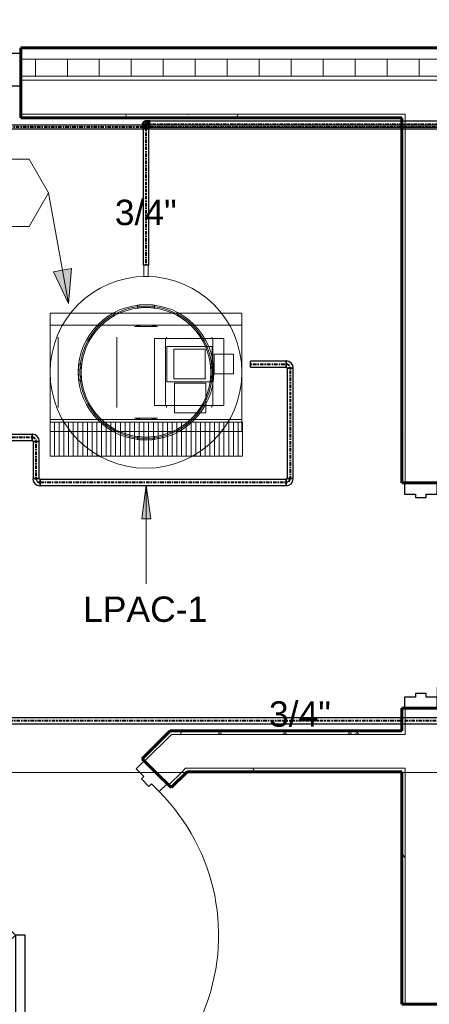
# Model space of a CAD drawing. Header units: inches. Extents: x -703 to 1614, y -204 to 492.
# Tile 5 of 9: x -20 to 53, y 125 to 299. Entities that reach past the tile are written whole.
import ezdxf

# ---------------------------------------------------------------- set-up
doc = ezdxf.new("R2010")
doc.units = ezdxf.units.IN
doc.header["$MEASUREMENT"] = 0
doc.linetypes.add('Center', pattern=[1.25, 0.25, -0.1875, 0.625, -0.1875])
for name, color, linetype, lineweight in [('A-ANNO-NOTE', 131, 'Continuous', 9), ('A-DOOR', 31, 'Continuous', 18), ('A-DOOR-FRAM', 31, 'Continuous', 30), ('A-WALL', 113, 'Continuous', 18), ('A-WALL-PATT', 111, 'Continuous', 60), ('G-ANNO-SYMB', 111, 'Continuous', 9), ('I-WALL', 2, 'Continuous', 18), ('P-PIPE', 3, 'Continuous', 30), ('P-PIPE-CNTR', 3, 'Center', 40), ('P-PIPE-IDEN', 2, 'Continuous', 9), ('P-SANR-FIXT', 6, 'Continuous', 9), ('P-SANR-FIXT-IDEN', 2, 'Continuous', 9)]:
    doc.layers.add(name, color=color, linetype=linetype, lineweight=lineweight)
doc.styles.add('Arial', font='arial.ttf', dxfattribs={"height": 4.5})
pattern_1 = [(0, (0, 0), (15.36, 3.84), [0.634, -10.886, 0.634, -10.886, -61.44]), (0, (0, 0), (15.36, 3.84), [-23.04, 0.634, -22.406, 0.634, -10.886, -26.88]), (0, (0, 0), (15.36, 3.84), [-57.6, 0.634, -7.046, 0.634, -18.566]), (120, (5.76, 1.92), (-11.005538, 11.38215), [0.634, -10.886, 0.634, -10.886, -61.44]), (120, (5.76, 1.92), (-11.005538, 11.38215), [-23.04, 0.634, -22.406, 0.634, -10.886, -26.88]), (120, (5.76, 1.92), (-11.005538, 11.38215), [-57.6, 0.634, -7.046, 0.634, -18.566]), (240, (7.68, 9.6), (-4.354462, -15.22215), [0.634, -10.886, 0.634, -10.886, -61.44]), (240, (7.68, 9.6), (-4.354462, -15.22215), [-23.04, 0.634, -22.406, 0.634, -10.886, -26.88]), (240, (7.68, 9.6), (-4.354462, -15.22215), [-57.6, 0.634, -7.046, 0.634, -18.566])]

# ---------------------------------------------------------------- blocks, each defined once
blk = doc.blocks.new('Door-Passage-Single-Flush - 36_ x 84_-580072-Compressed Air Floor Plan')
at = {"layer": 'A-DOOR', "color": 50, "lineweight": 30}
for p, q in [((18, 38.875), (16.25, 38.875)), ((16.25, 38.875), (16.25, 2.875)), ((18, 2.875), (18, 38.875)), ((16.25, 2.875), (18, 2.875))]:
    blk.add_line(p, q, dxfattribs=at)
at = {"layer": 'A-DOOR', "color": 7, "lineweight": 9}
blk.add_arc((18, 2.875), 36, 90, 180, dxfattribs=at)
at = {"layer": 'A-DOOR-FRAM', "color": 50}
for p, q in [((-18, 2.875), (-20, 2.875)), ((-20, 2.875), (-20, -2.875)), ((-18, 0.9375), (-18, 2.875)), ((18, 2.875), (18, 0.9375)), ((20, 2.875), (18, 2.875)), ((20, -2.875), (20, 2.875)), ((-17.375, 0.9375), (-18, 0.9375)), ((-17.375, -0.9375), (-17.375, 0.9375)), ((18, 0.9375), (17.375, 0.9375)), ((17.375, 0.9375), (17.375, -0.9375)), ((-18, -2.875), (-18, -0.9375)), ((-18, -0.9375), (-17.375, -0.9375)), ((17.375, -0.9375), (18, -0.9375)), ((18, -0.9375), (18, -2.875)), ((-20, -2.875), (-18, -2.875)), ((18, -2.875), (20, -2.875))]:
    blk.add_line(p, q, dxfattribs=at)
blk = doc.blocks.new('Door-Passage-Single-Flush - 36_ x 84_-579968-Compressed Air Floor Plan')
at = {"layer": 'A-DOOR', "color": 50, "lineweight": 30}
for p, q in [((42.22, 29.57), (16.76, 4.11)), ((18, 2.87), (43.46, 28.33)), ((43.46, 28.33), (42.22, 29.57)), ((16.76, 4.11), (18, 2.87))]:
    blk.add_line(p, q, dxfattribs=at)
at = {"layer": 'A-DOOR', "color": 7, "lineweight": 9}
blk.add_arc((18, 2.87), 36, 45, 180, dxfattribs=at)
at = {"layer": 'A-DOOR-FRAM', "color": 50}
for p, q in [((-18, 2.87), (-20, 2.87)), ((-20, 2.87), (-20, -2.88)), ((-18, 0.94), (-18, 2.87)), ((18, 2.87), (18, 0.94)), ((20, 2.87), (18, 2.87)), ((20, -2.88), (20, 2.87)), ((-17.38, 0.94), (-18, 0.94)), ((-17.38, -0.94), (-17.38, 0.94)), ((18, 0.94), (17.37, 0.94)), ((17.37, 0.94), (17.37, -0.94)), ((-18, -2.88), (-18, -0.94)), ((-18, -0.94), (-17.38, -0.94)), ((17.37, -0.94), (18, -0.94)), ((18, -0.94), (18, -2.88)), ((-20, -2.88), (-18, -2.88)), ((18, -2.88), (20, -2.88))]:
    blk.add_line(p, q, dxfattribs=at)
blk = doc.blocks.new('Door-Exterior-Double - 72_ x 84_-481738-Compressed Air Floor Plan')
at = {"layer": 'A-DOOR', "color": 50, "lineweight": 30}
for p, q in [((-36, 5.4375), (-36, 41.4375)), ((-36, 41.4375), (-34.25, 41.4375)), ((-34.25, 41.4375), (-34.25, 5.4375)), ((36, 41.4375), (34.25, 41.4375)), ((34.25, 41.4375), (34.25, 5.4375)), ((36, 5.4375), (36, 41.4375)), ((-34.25, 5.4375), (-36, 5.4375)), ((34.25, 5.4375), (36, 5.4375))]:
    blk.add_line(p, q, dxfattribs=at)
at = {"layer": 'A-DOOR', "color": 7, "lineweight": 9}
for centre, start, end in [((-36, 5.4375), 0, 90), ((36, 5.4375), 90, 180)]:
    blk.add_arc(centre, 36, start, end, dxfattribs=at)
at = {"layer": 'A-DOOR-FRAM', "color": 50}
for p, q in [((-36, 5.4375), (-38, 5.4375)), ((-38, 5.4375), (-38, -0.3125)), ((-36, 3.5), (-36, 5.4375)), ((36, 5.4375), (36, 3.5)), ((38, 5.4375), (36, 5.4375)), ((38, -0.3125), (38, 5.4375)), ((-35.375, 3.5), (-36, 3.5)), ((-35.375, 1.625), (-35.375, 3.5)), ((36, 3.5), (35.375, 3.5)), ((35.375, 3.5), (35.375, 1.625)), ((-36, -0.3125), (-36, 1.625)), ((-36, 1.625), (-35.375, 1.625)), ((35.375, 1.625), (36, 1.625)), ((36, 1.625), (36, -0.3125)), ((-38, -0.3125), (-36, -0.3125)), ((36, -0.3125), (38, -0.3125))]:
    blk.add_line(p, q, dxfattribs=at)
blk = doc.blocks.new('ANG M_I Facility_HOST_REVISED_07082024_rvt-1-Compressed Air Floor Plan')
at = {"layer": 'A-WALL-PATT', "lineweight": 9}
h = blk.add_hatch(dxfattribs=at)
h.set_pattern_fill('FP_3', style=0, pattern_type=2)
h.set_pattern_definition([(0, (0, 0), (0, 5.666), []), (90, (0, 0), (-5.666, 3e-16), [])])
h.paths.add_polyline_path([(144.94, 289.34), (-19.56, 289.34), (-19.56, 292.34), (144.94, 292.34)])
h.paths.add_polyline_path([(-95.56, 289.34), (-163.06, 289.34), (-163.06, 292.34), (-95.56, 292.34)])
h = blk.add_hatch(dxfattribs=at)
h.set_pattern_fill('FP_2', style=0, pattern_type=2)
h.set_pattern_definition(pattern_1)
h.paths.add_polyline_path([(48.56, 282.59), (48.56, 281.96), (47.94, 281.96), (-19.56, 281.96), (-19.56, 282.59)])
h.paths.add_polyline_path([(-163.06, 281.96), (-163.06, 282.59), (-95.56, 282.59), (-95.56, 281.96)])
h.paths.add_polyline_path([(54.56, 282.59), (144.94, 282.59), (144.94, 281.96), (55.19, 281.96), (54.56, 281.96)])
h = blk.add_hatch(dxfattribs=at)
h.set_pattern_fill('FP_2', style=0, pattern_type=2)
h.set_pattern_definition(pattern_1)
h.paths.add_polyline_path([(48.56, 281.96), (48.56, 217.21), (47.94, 217.21), (47.94, 281.96)])
h.paths.add_polyline_path([(48.56, 177.21), (48.56, 173.21), (47.94, 173.21), (47.94, 177.21)])
h.paths.add_polyline_path([(48.56, 165.96), (48.56, 124.71), (47.94, 124.71), (47.94, 165.96)])
h.paths.add_polyline_path([(48.56, 84.71), (48.56, 12.71), (47.94, 12.71), (47.94, 84.71)])
h = blk.add_hatch(dxfattribs=at)
h.set_pattern_fill('FP_2', style=0, pattern_type=2)
h.set_pattern_definition(pattern_1)
h.paths.add_polyline_path([(48.56, 173.21), (48.56, 172.59), (7.14, 172.59), (6.25, 172.59), (6.88, 173.21), (47.94, 173.21)])
h.paths.add_polyline_path([(54.56, 173.21), (55.19, 173.21), (144.94, 173.21), (144.94, 172.59), (54.56, 172.59)])
h = blk.add_hatch(dxfattribs=at)
h.set_pattern_fill('FP_2', style=0, pattern_type=2)
h.set_pattern_definition(pattern_1)
h.paths.add_polyline_path([(-30.69, 134.77), (-30.69, 135.65), (-26.36, 139.98), (-25.92, 139.54)])
h.paths.add_polyline_path([(2.37, 167.82), (1.93, 168.26), (6.25, 172.59), (7.14, 172.59)])
h = blk.add_hatch(dxfattribs=at)
h.set_pattern_fill('FP_2', style=0, pattern_type=2)
h.set_pattern_definition(pattern_1)
h.paths.add_polyline_path([(7.05, 163.14), (6.61, 163.58), (9, 165.96), (9.88, 165.96)])
h.paths.add_polyline_path([(-24.06, 132.02), (-24.06, 132.91), (-21.67, 135.29), (-21.23, 134.85)])
h = blk.add_hatch(dxfattribs=at)
h.set_pattern_fill('FP_2', style=0, pattern_type=2)
h.set_pattern_definition(pattern_1)
h.paths.add_polyline_path([(9, 165.96), (9.62, 166.59), (48.56, 166.59), (48.56, 165.96), (47.94, 165.96), (9.88, 165.96)])
h.paths.add_polyline_path([(54.56, 166.59), (144.94, 166.59), (144.94, 165.96), (55.19, 165.96), (54.56, 165.96)])
at = {"layer": 'A-WALL', "color": 250, "lineweight": 60}
for p, q in [((144.94, 294.34), (-19.56, 294.34)), ((-19.56, 294.34), (-19.56, 281.96)), ((-19.56, 281.96), (47.94, 281.96))]:
    blk.add_line(p, q, dxfattribs=at)
at = {"layer": 'A-WALL', "color": 10}
for p, q in [((-19.56, 294.34), (-19.56, 294.34)), ((144.94, 292.34), (-19.56, 292.34)), ((144.94, 289.34), (-19.56, 289.34)), ((144.94, 288.59), (-19.56, 288.59)), ((48.56, 282.59), (-19.56, 282.59)), ((-19.56, 281.96), (-19.56, 281.96)), ((48.56, 282.59), (48.56, 281.96)), ((48.56, 281.96), (48.56, 217.21)), ((48.56, 177.21), (48.56, 173.21)), ((48.56, 172.59), (48.56, 173.21)), ((48.56, 173.21), (48.56, 172.59)), ((2.37, 167.82), (7.14, 172.59)), ((48.56, 172.59), (7.14, 172.59)), ((9, 165.96), (6.61, 163.58)), ((9, 165.96), (9.62, 166.59)), ((48.56, 166.59), (9.62, 166.59)), ((48.56, 165.96), (48.56, 166.59)), ((48.56, 166.59), (48.56, 165.96)), ((48.56, 165.96), (48.56, 124.71))]:
    blk.add_line(p, q, dxfattribs=at)
at = {"layer": 'I-WALL', "color": 250, "lineweight": 60}
for p, q in [((47.94, 281.96), (47.94, 217.21)), ((47.94, 217.21), (55.19, 217.21)), ((55.19, 177.21), (47.94, 177.21)), ((47.94, 177.21), (47.94, 173.21)), ((6.88, 173.21), (1.93, 168.26)), ((47.94, 173.21), (6.88, 173.21)), ((1.93, 168.26), (4.22, 165.96)), ((4.22, 165.96), (7.05, 163.14)), ((7.05, 163.14), (9.88, 165.96)), ((9.88, 165.96), (47.94, 165.96)), ((47.94, 165.96), (47.94, 124.71)), ((47.94, 124.71), (55.19, 124.71))]:
    blk.add_line(p, q, dxfattribs=at)
at = {"layer": 'I-WALL', "color": 10}
for p, q in [((47.94, 281.96), (47.94, 281.96)), ((47.94, 217.21), (47.94, 217.21)), ((47.94, 177.21), (47.94, 177.21)), ((6.88, 173.21), (6.88, 173.21)), ((47.94, 173.21), (47.94, 173.21)), ((1.93, 168.26), (1.93, 168.26)), ((9.88, 165.96), (9.88, 165.96)), ((47.94, 165.96), (47.94, 165.96)), ((7.05, 163.14), (7.05, 163.14)), ((47.94, 124.71), (47.94, 124.71))]:
    blk.add_line(p, q, dxfattribs=at)
at = {"layer": 'A-DOOR', "color": 10, "lineweight": 18}
blk.add_blockref('Door-Exterior-Double - 72_ x 84_-481738-Compressed Air Floor Plan', (-57.56, 287.9), dxfattribs=at)
for name, p, rotation in [('Door-Passage-Single-Flush - 36_ x 84_-580072-Compressed Air Floor Plan', (51.31, 197.21), 270), ('Door-Passage-Single-Flush - 36_ x 84_-579968-Compressed Air Floor Plan', (-9.83, 151.73), 225)]:
    blk.add_blockref(name, p, dxfattribs=dict(at, rotation=rotation))
blk = doc.blocks.new('AirCompressor_Vertical_80gal_USACE - Standard-2971515-Compressed Air Floor Plan')
at = {"layer": 'P-SANR-FIXT'}
for p, q in [((-14.85, 16.98), (-8.85, 16.98)), ((-14.85, 16.98), (-8.85, 16.98)), ((-14.85, 16.98), (-14.85, -17.08)), ((-14.85, 16.98), (-14.85, 16.98)), ((-14.85, 16.98), (-14.85, -17.08)), ((-8.85, 16.98), (-14.85, 16.98)), ((-14.85, 16.98), (-14.85, -17.08)), ((-14.85, 16.98), (-14.85, 16.98)), ((-14.85, 16.23), (-14.85, 16.23)), ((-8.85, 16.23), (-14.85, 16.23)), ((-14.1, 16.98), (-14.1, 16.98)), ((-13.46, 16.98), (-13.46, 16.98)), ((-12.82, 16.98), (-12.82, 16.98)), ((-12.17, 16.98), (-12.17, 16.98)), ((-11.53, 16.98), (-11.53, 16.98)), ((-10.89, 16.98), (-10.89, 16.98)), ((-10.5, 17), (-10.5, 17)), ((-10.5, 17), (-8.38, 17)), ((-10.5, 17), (-10.5, -17)), ((-10.25, 16.98), (-10.25, 16.98)), ((-9.6, 16.98), (-9.6, 16.98)), ((-8.85, -17.08), (-8.85, 16.98)), ((-8.85, 16.98), (-8.85, 16.98)), ((-8.85, 16.23), (-8.85, 16.23)), ((-8.38, 17), (-8.38, 17)), ((-8.38, 17), (8.38, 17)), ((-8.38, 17), (-8.38, -17)), ((-8.38, 17), (-8.38, -17)), ((-8.13, 17), (-8.13, 17)), ((8.13, 17), (8.13, 17)), ((8.38, 17), (8.38, 17)), ((8.38, 17), (10.5, 17)), ((8.38, 17), (8.38, -17)), ((8.38, 17), (8.38, -17)), ((10.5, 17), (10.5, 17)), ((10.5, 17), (10.5, -17)), ((-14.85, 15.4), (-14.85, 15.4)), ((-8.85, 15.4), (-14.85, 15.4)), ((-14.85, 14.56), (-14.85, 14.56)), ((-8.85, 14.56), (-14.85, 14.56)), ((-8.85, 15.4), (-8.85, 15.4)), ((-8.85, 14.56), (-8.85, 14.56)), ((6.25, 15.56), (-6.25, 15.56)), ((-14.85, 13.73), (-14.85, 13.73)), ((-8.85, 13.73), (-14.85, 13.73)), ((-14.85, 12.89), (-14.85, 12.89)), ((-8.85, 12.89), (-14.85, 12.89)), ((-8.85, 13.73), (-8.85, 13.73)), ((-8.85, 12.89), (-8.85, 12.89)), ((-14.85, 12.06), (-14.85, 12.06)), ((-8.85, 12.06), (-14.85, 12.06)), ((-14.85, 11.22), (-14.85, 11.22)), ((-8.85, 11.22), (-14.85, 11.22)), ((-8.85, 12.06), (-8.85, 12.06)), ((-8.85, 11.22), (-8.85, 11.22)), ((-1.5, 11.91), (-1.5, 11.4)), ((1.5, 11.4), (1.5, 11.91)), ((-14.85, 10.39), (-14.85, 10.39)), ((-8.85, 10.39), (-14.85, 10.39)), ((-14.85, 9.55), (-14.85, 9.55)), ((-8.85, 9.55), (-14.85, 9.55)), ((-8.85, 10.39), (-8.85, 10.39)), ((-8.85, 9.55), (-8.85, 9.55)), ((-6.25, 10.35), (-6.25, 10.35)), ((-6.25, 10.35), (-6.25, 10.35)), ((6.25, 10.35), (6.25, 10.35)), ((6.25, 10.35), (6.25, 10.35)), ((-14.85, 8.72), (-14.85, 8.72)), ((-8.85, 8.72), (-14.85, 8.72)), ((-14.85, 7.88), (-14.85, 7.88)), ((-8.85, 7.88), (-14.85, 7.88)), ((-14.85, 7.05), (-14.85, 7.05)), ((-8.85, 7.05), (-14.85, 7.05)), ((-8.85, 8.72), (-8.85, 8.72)), ((-8.85, 7.88), (-8.85, 7.88)), ((-8.85, 7.05), (-8.85, 7.05)), ((-14.85, 6.21), (-14.85, 6.21)), ((-8.85, 6.21), (-14.85, 6.21)), ((-14.85, 5.38), (-14.85, 5.38)), ((-8.85, 5.38), (-14.85, 5.38)), ((-8.85, 6.21), (-8.85, 6.21)), ((-8.85, 5.38), (-8.85, 5.38)), ((-14.85, 4.54), (-14.85, 4.54)), ((-8.85, 4.54), (-14.85, 4.54)), ((-14.85, 3.71), (-14.85, 3.71)), ((-8.85, 3.71), (-14.85, 3.71)), ((-8.85, 4.54), (-8.85, 4.54)), ((-8.85, 3.71), (-8.85, 3.71)), ((-6.25, 5.15), (6.25, 5.15)), ((-14.85, 2.87), (-14.85, 2.87)), ((-8.85, 2.87), (-14.85, 2.87)), ((-14.85, 2.04), (-14.85, 2.04)), ((-8.85, 2.04), (-14.85, 2.04)), ((-8.85, 2.87), (-8.85, 2.87)), ((-8.85, 2.04), (-8.85, 2.04)), ((-14.85, 1.21), (-14.85, 1.21)), ((-8.85, 1.21), (-14.85, 1.21)), ((-14.85, 0.37), (-14.85, 0.37)), ((-8.85, 0.37), (-14.85, 0.37)), ((-11.4, 1.5), (-11.91, 1.5)), ((-8.85, 1.21), (-8.85, 1.21)), ((-8.85, 0.37), (-8.85, 0.37)), ((11.91, 1.5), (11.4, 1.5)), ((19, 0.37), (17, 0.37)), ((-14.85, -0.46), (-14.85, -0.46)), ((-8.85, -0.46), (-14.85, -0.46)), ((-14.85, -1.3), (-14.85, -1.3)), ((-8.85, -1.3), (-14.85, -1.3)), ((-11.91, -1.5), (-11.4, -1.5)), ((-8.85, -0.46), (-8.85, -0.46)), ((-8.85, -1.3), (-8.85, -1.3)), ((-5.87, -1.52), (-5.87, -1.52)), ((-5.87, -1.52), (-5.87, -13.78)), ((-5.87, -3.47), (-5.87, -1.52)), ((6, -1.52), (-5.87, -1.52)), ((6, -1.52), (-5.87, -1.52)), ((6, -1.52), (6, -3.47)), ((6, -13.78), (6, -1.52)), ((6, -1.52), (6, -1.52)), ((11.4, -1.5), (11.91, -1.5)), ((17, -0.38), (19, -0.38)), ((19, 0), (19, 0)), ((19, 0), (19, 0)), ((-14.85, -2.13), (-14.85, -2.13)), ((-8.85, -2.13), (-14.85, -2.13)), ((-14.85, -2.97), (-14.85, -2.97)), ((-8.85, -2.97), (-14.85, -2.97)), ((-8.85, -2.13), (-8.85, -2.13)), ((-8.85, -2.97), (-8.85, -2.97)), ((-5.87, -11.83), (-5.87, -3.47)), ((-5.87, -3.47), (-5.87, -3.47)), ((-5.87, -3.47), (6, -3.47)), ((-5.87, -3.47), (6, -3.47)), ((6, -3.47), (6, -3.47)), ((6, -3.47), (6, -11.83)), ((-14.85, -3.8), (-14.85, -3.8)), ((-8.85, -3.8), (-14.85, -3.8)), ((-14.85, -4.64), (-14.85, -4.64)), ((-8.85, -4.64), (-14.85, -4.64)), ((-8.85, -3.8), (-8.85, -3.8)), ((-8.85, -4.64), (-8.85, -4.64)), ((-7.17, -5.03), (-1.92, -5.03)), ((-7.17, -10.63), (-7.17, -5.03)), ((-7.17, -5.03), (-1.92, -5.03)), ((-7.17, -10.63), (-7.17, -5.03)), ((-7.17, -5.03), (-1.92, -5.03)), ((-7.17, -10.63), (-7.17, -5.03)), ((-7.17, -5.03), (-1.92, -5.03)), ((-7.17, -10.63), (-7.17, -5.03)), ((-7.17, -5.03), (-1.92, -5.03)), ((-7.17, -10.63), (-7.17, -5.03)), ((-7.17, -5.03), (-1.92, -5.03)), ((-7.17, -10.63), (-7.17, -5.03)), ((-7.17, -5.03), (-1.92, -5.03)), ((-7.17, -10.63), (-7.17, -5.03)), ((-7.17, -5.03), (-1.92, -5.03)), ((-7.17, -10.63), (-7.17, -5.03)), ((-7.17, -5.03), (-1.92, -5.03)), ((-7.17, -10.63), (-7.17, -5.03)), ((-1.92, -5.03), (-7.17, -5.03)), ((-7.17, -5.03), (-7.17, -10.63)), ((-7.17, -5.03), (-7.17, -5.03)), ((-5.87, -3.65), (-6.25, -3.65)), ((-1.92, -5.03), (-1.92, -10.63)), ((-1.92, -5.03), (-1.92, -10.63)), ((-1.92, -5.03), (-1.92, -10.63)), ((-1.92, -5.03), (-1.92, -10.63)), ((-1.92, -5.03), (-1.92, -10.63)), ((-1.92, -5.03), (-1.92, -10.63)), ((-1.92, -5.03), (-1.92, -10.63)), ((-1.92, -5.03), (-1.92, -10.63)), ((-1.92, -5.03), (-1.92, -10.63)), ((-1.92, -10.63), (-1.92, -5.03)), ((-1.92, -5.03), (-1.92, -5.03)), ((4.58, -3.71), (-1.67, -3.71)), ((-1.67, -3.71), (-1.67, -11.71)), ((-1.67, -3.71), (-1.67, -3.71)), ((-1.17, -4.91), (-1.17, -10.63)), ((4.08, -4.91), (-1.17, -4.91)), ((-1.17, -4.91), (-1.17, -10.63)), ((4.08, -4.91), (-1.17, -4.91)), ((-1.17, -4.91), (-1.17, -10.63)), ((4.08, -4.91), (-1.17, -4.91)), ((-1.17, -4.91), (-1.17, -10.63)), ((4.08, -4.91), (-1.17, -4.91)), ((-1.17, -4.91), (-1.17, -10.63)), ((4.08, -4.91), (-1.17, -4.91)), ((-1.17, -4.91), (-1.17, -10.63)), ((4.08, -4.91), (-1.17, -4.91)), ((-1.17, -4.91), (4.08, -4.91)), ((-1.17, -10.51), (-1.17, -4.91)), ((-1.17, -4.91), (-1.17, -4.91)), ((4.08, -10.51), (4.08, -4.91)), ((4.08, -10.51), (4.08, -4.91)), ((4.08, -10.51), (4.08, -4.91)), ((4.08, -10.51), (4.08, -4.91)), ((4.08, -10.51), (4.08, -4.91)), ((4.08, -10.51), (4.08, -4.91)), ((4.08, -4.91), (4.08, -10.51)), ((4.08, -4.91), (4.08, -4.91)), ((4.58, -11.71), (4.58, -3.71)), ((4.58, -3.71), (4.58, -3.71)), ((6.25, -3.65), (6, -3.65)), ((-14.85, -5.47), (-14.85, -5.47)), ((-8.85, -5.47), (-14.85, -5.47)), ((-14.85, -6.31), (-14.85, -6.31)), ((-8.85, -6.31), (-14.85, -6.31)), ((-8.85, -5.47), (-8.85, -5.47)), ((-8.85, -6.31), (-8.85, -6.31)), ((-14.85, -7.14), (-14.85, -7.14)), ((-8.85, -7.14), (-14.85, -7.14)), ((-14.85, -7.98), (-14.85, -7.98)), ((-8.85, -7.98), (-14.85, -7.98)), ((-8.85, -7.14), (-8.85, -7.14)), ((-8.85, -7.98), (-8.85, -7.98)), ((-6.25, -7.65), (-6.25, -7.65)), ((-6.25, -7.65), (-6.25, -7.65)), ((-5.87, -7.65), (-5.87, -7.65)), ((-5.87, -7.65), (-5.87, -7.65)), ((6, -7.65), (6, -7.65)), ((6, -7.65), (6, -7.65)), ((6.25, -7.65), (6.25, -7.65)), ((6.25, -7.65), (6.25, -7.65)), ((-14.85, -8.81), (-14.85, -8.81)), ((-8.85, -8.81), (-14.85, -8.81)), ((-14.85, -9.65), (-14.85, -9.65)), ((-8.85, -9.65), (-14.85, -9.65)), ((-8.85, -8.81), (-8.85, -8.81)), ((-8.85, -9.65), (-8.85, -9.65)), ((-14.85, -10.48), (-14.85, -10.48)), ((-8.85, -10.48), (-14.85, -10.48)), ((-14.85, -11.32), (-14.85, -11.32)), ((-8.85, -11.32), (-14.85, -11.32)), ((-14.85, -12.15), (-14.85, -12.15)), ((-8.85, -12.15), (-14.85, -12.15)), ((-8.85, -10.48), (-8.85, -10.48)), ((-8.85, -11.32), (-8.85, -11.32)), ((-8.85, -12.15), (-8.85, -12.15)), ((-7.17, -10.63), (-1.92, -10.63)), ((-7.17, -10.63), (-1.92, -10.63)), ((-7.17, -10.63), (-1.92, -10.63)), ((-7.17, -10.63), (-1.92, -10.63)), ((-7.17, -10.63), (-1.92, -10.63)), ((-7.17, -10.63), (-1.92, -10.63)), ((-7.17, -10.63), (-1.92, -10.63)), ((-7.17, -10.63), (-1.92, -10.63)), ((-7.17, -10.63), (-1.92, -10.63)), ((-7.17, -10.63), (-7.17, -10.63)), ((-7.17, -10.63), (-1.92, -10.63)), ((-7.17, -10.63), (-7.17, -10.63)), ((-6.25, -11.65), (-5.87, -11.65)), ((-5.87, -13.78), (-5.87, -11.83)), ((-5.87, -11.83), (-5.87, -11.83)), ((-5.87, -11.83), (6, -11.83)), ((-5.87, -11.83), (6, -11.83)), ((-1.92, -10.63), (-1.92, -10.63)), ((-1.67, -11.71), (4.58, -11.71)), ((-1.67, -11.71), (-1.67, -11.71)), ((-1.5, -11.4), (-1.5, -11.91)), ((4.08, -10.51), (-1.17, -10.51)), ((4.08, -10.51), (-1.17, -10.51)), ((4.08, -10.51), (-1.17, -10.51)), ((4.08, -10.51), (-1.17, -10.51)), ((4.08, -10.51), (-1.17, -10.51)), ((4.08, -10.51), (-1.17, -10.51)), ((4.08, -10.51), (-1.17, -10.51)), ((-1.17, -10.51), (-1.17, -10.51)), ((-0.29, -12.08), (-0.29, -15.53)), ((-0.29, -12.08), (3.21, -12.08)), ((3.21, -12.08), (-0.29, -12.08)), ((1.5, -11.91), (1.5, -11.4)), ((3.21, -15.53), (3.21, -12.08)), ((4.08, -10.51), (4.08, -10.51)), ((4.58, -11.71), (4.58, -11.71)), ((6, -11.65), (6.25, -11.65)), ((6, -11.83), (6, -11.83)), ((6, -11.83), (6, -13.78)), ((-14.85, -12.99), (-14.85, -12.99)), ((-8.85, -12.99), (-14.85, -12.99)), ((-14.85, -13.82), (-14.85, -13.82)), ((-8.85, -13.82), (-14.85, -13.82)), ((-8.85, -12.99), (-8.85, -12.99)), ((-8.85, -13.82), (-8.85, -13.82)), ((-5.87, -13.78), (-5.87, -13.78)), ((-5.87, -13.78), (6, -13.78)), ((-5.87, -13.78), (6, -13.78)), ((6, -13.78), (6, -13.78)), ((-14.85, -14.66), (-14.85, -14.66)), ((-8.85, -14.66), (-14.85, -14.66)), ((-14.85, -15.49), (-14.85, -15.49)), ((-8.85, -15.49), (-14.85, -15.49)), ((-8.85, -14.66), (-8.85, -14.66)), ((-8.85, -15.49), (-8.85, -15.49)), ((-0.29, -15.53), (3.21, -15.53)), ((3.21, -15.53), (-0.29, -15.53)), ((-14.85, -16.33), (-14.85, -16.33)), ((-8.85, -16.33), (-14.85, -16.33)), ((-14.85, -17.08), (-8.85, -17.08)), ((-14.85, -17.08), (-8.85, -17.08)), ((-14.85, -17.08), (-8.85, -17.08)), ((-14.85, -17.08), (-14.85, -17.08)), ((-14.1, -17.08), (-14.1, -17.08)), ((-13.46, -17.08), (-13.46, -17.08)), ((-12.82, -17.08), (-12.82, -17.08)), ((-12.17, -17.08), (-12.17, -17.08)), ((-11.53, -17.08), (-11.53, -17.08)), ((-10.89, -17.08), (-10.89, -17.08)), ((-8.38, -17), (-10.5, -17)), ((-10.5, -17), (-10.5, -17)), ((-10.25, -17.08), (-10.25, -17.08)), ((-9.6, -17.08), (-9.6, -17.08)), ((-8.85, -16.33), (-8.85, -16.33)), ((-8.85, -17.08), (-8.85, -17.08)), ((8.38, -17), (-8.38, -17)), ((-8.38, -17), (-8.38, -17)), ((-8.13, -17), (-8.13, -17)), ((8.13, -17), (8.13, -17)), ((10.5, -17), (8.38, -17)), ((8.38, -17), (8.38, -17)), ((10.5, -17), (10.5, -17))]:
    blk.add_line(p, q, dxfattribs=at)
for radius, start, end in [(17, 0, 180), (17, 0, 180), (12, 360, 180), (11.73, 360, 180), (11.5, 0, 180), (8.38, 165.93, 180), (8.38, 360, 14.07), (17, 180, 360), (17, 180, 360), (12, 180, 360), (11.73, 180, 360), (11.5, 180, 360), (8.38, 180, 194.07), (8.38, 345.93, 360)]:
    blk.add_arc((0, 0), radius, start, end, dxfattribs=at)
for points, knots in [([(1.5, 11.91), (1.5, 11.91), (1.48, 11.91), (1.42, 11.92), (1.32, 11.93), (1.23, 11.94), (1.15, 11.94), (1.06, 11.95), (0.97, 11.96), (0.86, 11.97), (0.75, 11.98), (0.64, 11.98), (0.51, 11.99), (0.39, 11.99), (0.25, 12), (0.1, 12), (-0.07, 12), (-0.23, 12), (-0.44, 11.99), (-0.65, 11.98), (-0.83, 11.97), (-0.97, 11.96), (-1.09, 11.95), (-1.19, 11.94), (-1.28, 11.93), (-1.39, 11.92), (-1.47, 11.91), (-1.5, 11.91), (-1.5, 11.91)], [0, 0, 0, 0, 0.055556, 0.111111, 0.166667, 0.194444, 0.222222, 0.25, 0.277778, 0.305556, 0.333333, 0.361111, 0.388889, 0.416667, 0.444444, 0.479167, 0.513889, 0.548611, 0.583333, 0.652778, 0.6875, 0.722222, 0.756944, 0.791667, 0.826389, 0.861111, 0.930556, 1, 1, 1, 1]), ([(-1.5, 11.91), (-1.5, 11.91), (-1.48, 11.91), (-1.42, 11.92), (-1.32, 11.93), (-1.23, 11.94), (-1.15, 11.94), (-1.06, 11.95), (-0.97, 11.96), (-0.86, 11.97), (-0.75, 11.98), (-0.64, 11.98), (-0.51, 11.99), (-0.39, 11.99), (-0.25, 12), (-0.1, 12), (0.07, 12), (0.23, 12), (0.44, 11.99), (0.65, 11.98), (0.83, 11.97), (0.97, 11.96), (1.09, 11.95), (1.19, 11.94), (1.28, 11.93), (1.39, 11.92), (1.47, 11.91), (1.5, 11.91), (1.5, 11.91)], [0, 0, 0, 0, 0.055556, 0.111111, 0.166667, 0.194444, 0.222222, 0.25, 0.277778, 0.305556, 0.333333, 0.361111, 0.388889, 0.416667, 0.444444, 0.479167, 0.513889, 0.548611, 0.583333, 0.652778, 0.6875, 0.722222, 0.756944, 0.791667, 0.826389, 0.861111, 0.930556, 1, 1, 1, 1]), ([(-1.5, 11.4), (-1.5, 11.4), (-1.48, 11.4), (-1.42, 11.41), (-1.32, 11.42), (-1.23, 11.43), (-1.15, 11.44), (-1.06, 11.45), (-0.97, 11.46), (-0.86, 11.47), (-0.75, 11.48), (-0.64, 11.48), (-0.51, 11.49), (-0.39, 11.49), (-0.25, 11.5), (-0.1, 11.5), (0.07, 11.5), (0.23, 11.5), (0.44, 11.49), (0.65, 11.48), (0.83, 11.47), (0.97, 11.46), (1.09, 11.45), (1.19, 11.44), (1.28, 11.43), (1.39, 11.42), (1.47, 11.41), (1.5, 11.4), (1.5, 11.4)], [0, 0, 0, 0, 0.055556, 0.111111, 0.166667, 0.194444, 0.222222, 0.25, 0.277778, 0.305556, 0.333333, 0.361111, 0.388889, 0.416667, 0.444444, 0.479167, 0.513889, 0.548611, 0.583333, 0.652778, 0.6875, 0.722222, 0.756944, 0.791667, 0.826389, 0.861111, 0.930556, 1, 1, 1, 1]), ([(1.5, 11.4), (1.5, 11.4), (1.48, 11.4), (1.42, 11.41), (1.32, 11.42), (1.23, 11.43), (1.15, 11.44), (1.06, 11.45), (0.97, 11.46), (0.86, 11.47), (0.75, 11.48), (0.64, 11.48), (0.51, 11.49), (0.39, 11.49), (0.25, 11.5), (0.1, 11.5), (-0.07, 11.5), (-0.23, 11.5), (-0.44, 11.49), (-0.65, 11.48), (-0.83, 11.47), (-0.97, 11.46), (-1.09, 11.45), (-1.19, 11.44), (-1.28, 11.43), (-1.39, 11.42), (-1.47, 11.41), (-1.5, 11.4), (-1.5, 11.4)], [0, 0, 0, 0, 0.055556, 0.111111, 0.166667, 0.194444, 0.222222, 0.25, 0.277778, 0.305556, 0.333333, 0.361111, 0.388889, 0.416667, 0.444444, 0.479167, 0.513889, 0.548611, 0.583333, 0.652778, 0.6875, 0.722222, 0.756944, 0.791667, 0.826389, 0.861111, 0.930556, 1, 1, 1, 1]), ([(-12, 0), (-12, 0.11), (-12, 0.34), (-11.98, 0.66), (-11.96, 0.94), (-11.94, 1.22), (-11.92, 1.4), (-11.91, 1.49), (-11.91, 1.5), (-11.91, 1.5)], [0, 0, 0, 0, 0.142857, 0.285714, 0.428571, 0.571429, 0.785714, 0.892857, 1, 1, 1, 1]), ([(-11.91, 1.5), (-11.91, 1.5), (-11.91, 1.47), (-11.92, 1.36), (-11.94, 1.18), (-11.97, 0.9), (-11.99, 0.58), (-12, 0.25), (-12, 0.09), (-12, 0)], [0, 0, 0, 0, 0.142857, 0.285714, 0.428571, 0.571429, 0.785714, 0.892857, 1, 1, 1, 1]), ([(-11.5, 0), (-11.5, 0.11), (-11.5, 0.34), (-11.48, 0.66), (-11.46, 0.94), (-11.44, 1.22), (-11.41, 1.4), (-11.4, 1.49), (-11.4, 1.5), (-11.4, 1.5)], [0, 0, 0, 0, 0.142857, 0.285714, 0.428571, 0.571429, 0.785714, 0.892857, 1, 1, 1, 1]), ([(-11.4, 1.5), (-11.4, 1.5), (-11.41, 1.47), (-11.42, 1.36), (-11.44, 1.18), (-11.47, 0.9), (-11.49, 0.58), (-11.5, 0.25), (-11.5, 0.09), (-11.5, 0)], [0, 0, 0, 0, 0.142857, 0.285714, 0.428571, 0.571429, 0.785714, 0.892857, 1, 1, 1, 1]), ([(11.5, 0), (11.5, 0.11), (11.5, 0.34), (11.48, 0.66), (11.46, 0.94), (11.44, 1.22), (11.41, 1.4), (11.4, 1.49), (11.4, 1.5), (11.4, 1.5)], [0, 0, 0, 0, 0.142857, 0.285714, 0.428571, 0.571429, 0.785714, 0.892857, 1, 1, 1, 1]), ([(11.4, 1.5), (11.4, 1.5), (11.41, 1.47), (11.42, 1.36), (11.44, 1.18), (11.47, 0.9), (11.49, 0.58), (11.5, 0.25), (11.5, 0.09), (11.5, 0)], [0, 0, 0, 0, 0.142857, 0.285714, 0.428571, 0.571429, 0.785714, 0.892857, 1, 1, 1, 1]), ([(12, 0), (12, 0.11), (12, 0.34), (11.98, 0.66), (11.96, 0.94), (11.94, 1.22), (11.92, 1.4), (11.91, 1.49), (11.91, 1.5), (11.91, 1.5)], [0, 0, 0, 0, 0.142857, 0.285714, 0.428571, 0.571429, 0.785714, 0.892857, 1, 1, 1, 1]), ([(11.91, 1.5), (11.91, 1.5), (11.91, 1.47), (11.92, 1.36), (11.94, 1.18), (11.97, 0.9), (11.99, 0.58), (12, 0.25), (12, 0.09), (12, 0)], [0, 0, 0, 0, 0.142857, 0.285714, 0.428571, 0.571429, 0.785714, 0.892857, 1, 1, 1, 1]), ([(17, 0), (17, 0.05), (17, 0.11), (17, 0.19), (17, 0.24), (17, 0.29), (17, 0.33), (17, 0.35), (17, 0.37), (17, 0.38), (17, 0.37), (17, 0.36), (17, 0.34), (17, 0.29), (17, 0.23), (17, 0.14), (17, 0.06), (17, 0)], [0, 0, 0, 0, 0.111111, 0.166667, 0.222222, 0.277778, 0.333333, 0.388889, 0.444444, 0.513889, 0.548611, 0.583333, 0.652778, 0.722222, 0.791667, 0.861111, 1, 1, 1, 1]), ([(-12, 0), (-12, -0.11), (-12, -0.34), (-11.98, -0.66), (-11.96, -0.94), (-11.94, -1.22), (-11.92, -1.4), (-11.91, -1.49), (-11.91, -1.5), (-11.91, -1.5)], [0, 0, 0, 0, 0.142857, 0.285714, 0.428571, 0.571429, 0.785714, 0.892857, 1, 1, 1, 1]), ([(-11.91, -1.5), (-11.91, -1.5), (-11.91, -1.47), (-11.92, -1.36), (-11.94, -1.18), (-11.97, -0.9), (-11.99, -0.58), (-12, -0.25), (-12, -0.09), (-12, 0)], [0, 0, 0, 0, 0.142857, 0.285714, 0.428571, 0.571429, 0.785714, 0.892857, 1, 1, 1, 1]), ([(-11.5, 0), (-11.5, -0.11), (-11.5, -0.34), (-11.48, -0.66), (-11.46, -0.94), (-11.44, -1.22), (-11.41, -1.4), (-11.4, -1.49), (-11.4, -1.5), (-11.4, -1.5)], [0, 0, 0, 0, 0.142857, 0.285714, 0.428571, 0.571429, 0.785714, 0.892857, 1, 1, 1, 1]), ([(-11.4, -1.5), (-11.4, -1.5), (-11.41, -1.47), (-11.42, -1.36), (-11.44, -1.18), (-11.47, -0.9), (-11.49, -0.58), (-11.5, -0.25), (-11.5, -0.09), (-11.5, 0)], [0, 0, 0, 0, 0.142857, 0.285714, 0.428571, 0.571429, 0.785714, 0.892857, 1, 1, 1, 1]), ([(11.5, 0), (11.5, -0.11), (11.5, -0.34), (11.48, -0.66), (11.46, -0.94), (11.44, -1.22), (11.41, -1.4), (11.4, -1.49), (11.4, -1.5), (11.4, -1.5)], [0, 0, 0, 0, 0.142857, 0.285714, 0.428571, 0.571429, 0.785714, 0.892857, 1, 1, 1, 1]), ([(11.4, -1.5), (11.4, -1.5), (11.41, -1.47), (11.42, -1.36), (11.44, -1.18), (11.47, -0.9), (11.49, -0.58), (11.5, -0.25), (11.5, -0.09), (11.5, 0)], [0, 0, 0, 0, 0.142857, 0.285714, 0.428571, 0.571429, 0.785714, 0.892857, 1, 1, 1, 1]), ([(12, 0), (12, -0.11), (12, -0.34), (11.98, -0.66), (11.96, -0.94), (11.94, -1.22), (11.92, -1.4), (11.91, -1.49), (11.91, -1.5), (11.91, -1.5)], [0, 0, 0, 0, 0.142857, 0.285714, 0.428571, 0.571429, 0.785714, 0.892857, 1, 1, 1, 1]), ([(11.91, -1.5), (11.91, -1.5), (11.91, -1.47), (11.92, -1.36), (11.94, -1.18), (11.97, -0.9), (11.99, -0.58), (12, -0.25), (12, -0.09), (12, 0)], [0, 0, 0, 0, 0.142857, 0.285714, 0.428571, 0.571429, 0.785714, 0.892857, 1, 1, 1, 1]), ([(17, 0), (17, -0.02), (17, -0.07), (17, -0.13), (17, -0.19), (17, -0.24), (17, -0.29), (17, -0.33), (17, -0.35), (17, -0.37), (17, -0.38), (17, -0.37), (17, -0.36), (17, -0.34), (17, -0.29), (17, -0.23), (17, -0.14), (17, -0.06), (17, 0)], [0, 0, 0, 0, 0.055556, 0.111111, 0.166667, 0.222222, 0.277778, 0.333333, 0.388889, 0.444444, 0.513889, 0.548611, 0.583333, 0.652778, 0.722222, 0.791667, 0.861111, 1, 1, 1, 1]), ([(1.5, -11.4), (1.5, -11.4), (1.48, -11.4), (1.42, -11.41), (1.32, -11.42), (1.23, -11.43), (1.15, -11.44), (1.06, -11.45), (0.97, -11.46), (0.86, -11.47), (0.75, -11.48), (0.64, -11.48), (0.51, -11.49), (0.39, -11.49), (0.25, -11.5), (0.1, -11.5), (-0.07, -11.5), (-0.23, -11.5), (-0.44, -11.49), (-0.65, -11.48), (-0.83, -11.47), (-0.97, -11.46), (-1.09, -11.45), (-1.19, -11.44), (-1.28, -11.43), (-1.39, -11.42), (-1.47, -11.41), (-1.5, -11.4), (-1.5, -11.4)], [0, 0, 0, 0, 0.055556, 0.111111, 0.166667, 0.194444, 0.222222, 0.25, 0.277778, 0.305556, 0.333333, 0.361111, 0.388889, 0.416667, 0.444444, 0.479167, 0.513889, 0.548611, 0.583333, 0.652778, 0.6875, 0.722222, 0.756944, 0.791667, 0.826389, 0.861111, 0.930556, 1, 1, 1, 1]), ([(-1.5, -11.4), (-1.5, -11.4), (-1.48, -11.4), (-1.42, -11.41), (-1.32, -11.42), (-1.23, -11.43), (-1.15, -11.44), (-1.06, -11.45), (-0.97, -11.46), (-0.86, -11.47), (-0.75, -11.48), (-0.64, -11.48), (-0.51, -11.49), (-0.39, -11.49), (-0.25, -11.5), (-0.1, -11.5), (0.07, -11.5), (0.23, -11.5), (0.44, -11.49), (0.65, -11.48), (0.83, -11.47), (0.97, -11.46), (1.09, -11.45), (1.19, -11.44), (1.28, -11.43), (1.39, -11.42), (1.47, -11.41), (1.5, -11.4), (1.5, -11.4)], [0, 0, 0, 0, 0.055556, 0.111111, 0.166667, 0.194444, 0.222222, 0.25, 0.277778, 0.305556, 0.333333, 0.361111, 0.388889, 0.416667, 0.444444, 0.479167, 0.513889, 0.548611, 0.583333, 0.652778, 0.6875, 0.722222, 0.756944, 0.791667, 0.826389, 0.861111, 0.930556, 1, 1, 1, 1]), ([(-1.5, -11.91), (-1.5, -11.91), (-1.48, -11.91), (-1.42, -11.92), (-1.32, -11.93), (-1.23, -11.94), (-1.15, -11.94), (-1.06, -11.95), (-0.97, -11.96), (-0.86, -11.97), (-0.75, -11.98), (-0.64, -11.98), (-0.51, -11.99), (-0.39, -11.99), (-0.25, -12), (-0.1, -12), (0.07, -12), (0.23, -12), (0.44, -11.99), (0.65, -11.98), (0.83, -11.97), (0.97, -11.96), (1.09, -11.95), (1.19, -11.94), (1.28, -11.93), (1.39, -11.92), (1.47, -11.91), (1.5, -11.91), (1.5, -11.91)], [0, 0, 0, 0, 0.055556, 0.111111, 0.166667, 0.194444, 0.222222, 0.25, 0.277778, 0.305556, 0.333333, 0.361111, 0.388889, 0.416667, 0.444444, 0.479167, 0.513889, 0.548611, 0.583333, 0.652778, 0.6875, 0.722222, 0.756944, 0.791667, 0.826389, 0.861111, 0.930556, 1, 1, 1, 1]), ([(1.5, -11.91), (1.5, -11.91), (1.48, -11.91), (1.42, -11.92), (1.32, -11.93), (1.23, -11.94), (1.15, -11.94), (1.06, -11.95), (0.97, -11.96), (0.86, -11.97), (0.75, -11.98), (0.64, -11.98), (0.51, -11.99), (0.39, -11.99), (0.25, -12), (0.1, -12), (-0.07, -12), (-0.23, -12), (-0.44, -11.99), (-0.65, -11.98), (-0.83, -11.97), (-0.97, -11.96), (-1.09, -11.95), (-1.19, -11.94), (-1.28, -11.93), (-1.39, -11.92), (-1.47, -11.91), (-1.5, -11.91), (-1.5, -11.91)], [0, 0, 0, 0, 0.055556, 0.111111, 0.166667, 0.194444, 0.222222, 0.25, 0.277778, 0.305556, 0.333333, 0.361111, 0.388889, 0.416667, 0.444444, 0.479167, 0.513889, 0.548611, 0.583333, 0.652778, 0.6875, 0.722222, 0.756944, 0.791667, 0.826389, 0.861111, 0.930556, 1, 1, 1, 1])]:
    blk.add_open_spline(points, degree=3, knots=knots, dxfattribs=at)
for points in [[(-8.13, 0), (-8.13, 0.34), (-8.13, 1.02), (-8.13, 1.7), (-8.13, 2.04)], [(8.13, 2.04), (8.13, 1.7), (8.13, 1.02), (8.13, 0.34), (8.13, 0)], [(-8.13, -2.04), (-8.13, -1.7), (-8.13, -1.02), (-8.13, -0.34), (-8.13, 0)], [(8.13, 0), (8.13, -0.34), (8.13, -1.02), (8.13, -1.7), (8.13, -2.04)]]:
    blk.add_open_spline(points, degree=3, dxfattribs=at)
blk = doc.blocks.new('Elbow - Welded - Generic - Standard-V1-Compressed Air Floor Plan')
at = {"layer": 'P-PIPE', "color": 50}
blk.add_line((165.72, 196.98), (165.72, 196.98), dxfattribs=at)
blk.add_line((165.72, 196.98), (165.72, 196.98), dxfattribs=at)
at = {"layer": 'P-PIPE', "color": 50, "flags": 128}
for points in [[(166.43, 197.56), (166.34, 197.56), (166.09, 197.56), (165.74, 197.56), (165.72, 197.56)], [(165.72, 196.4), (166.07, 196.4), (166.33, 196.4), (166.43, 196.4), (166.43, 196.4)]]:
    blk.add_lwpolyline(points, dxfattribs=at)
at = {"layer": 'P-PIPE', "color": 50}
for start, end in [(0, 180), (180, 0)]:
    blk.add_arc((166.43, 196.98), 0.58, start, end, dxfattribs=at)
blk = doc.blocks.new('Elbow - Welded - Generic - Standard-V7-Compressed Air Floor Plan')
at = {"layer": 'P-PIPE', "color": 50}
blk.add_line((3.31, 280.8), (3.31, 280.8), dxfattribs=at)
blk.add_line((3.31, 280.8), (3.31, 280.8), dxfattribs=at)
at = {"layer": 'P-PIPE', "color": 50, "flags": 128}
for points in [[(3.31, 281.38), (2.97, 281.38), (2.71, 281.38), (2.61, 281.38), (2.61, 281.38)], [(2.61, 280.22), (2.7, 280.22), (2.95, 280.22), (3.3, 280.22), (3.31, 280.22)]]:
    blk.add_lwpolyline(points, dxfattribs=at)
at = {"layer": 'P-PIPE', "color": 50}
for start, end in [(0, 180), (180, 0)]:
    blk.add_arc((2.61, 280.8), 0.58, start, end, dxfattribs=at)
blk = doc.blocks.new('Elbow - Welded - Generic - Standard-2938261-Compressed Air Floor Plan')
at = {"layer": 'P-PIPE', "color": 50}
for p, q in [((-0.71, -0.58), (-0.71, 0.58)), ((-0.71, 0.58), (-0.71, -0.58)), ((0.58, 0.71), (-0.58, 0.71)), ((-0.58, 0.71), (0.58, 0.71))]:
    blk.add_line(p, q, dxfattribs=at)
at = {"layer": 'P-PIPE', "color": 50, "flags": 128}
for points in [[(-0.58, 0.71), (-0.64, 0.6), (-0.71, 0.58)], [(-0.71, -0.58), (-0.23, -0.49), (0.18, -0.22), (0.47, 0.18), (0.58, 0.65), (0.58, 0.71)]]:
    blk.add_lwpolyline(points, dxfattribs=at)
blk = doc.blocks.new('03_Generic Annotation_Hexagon - 03_Generic Annotation_Hexagon-3123008-Compressed Air Floor Plan')
at = {"layer": 'A-ANNO-NOTE'}
for p, q in [((-0.0672, 0.1242), (-0.1386, 0.0005)), ((0.0627, 0.1242), (-0.0672, 0.1242)), ((0.1344, 0), (0.0627, 0.1242)), ((0.0627, -0.1242), (0.1344, 0)), ((-0.0666, -0.1242), (0.0627, -0.1242))]:
    blk.add_line(p, q, dxfattribs=at)

msp = doc.modelspace()

# ---------------------------------------------------------------- hatches: boundary and pattern name
at = {"layer": 'A-ANNO-NOTE'}
msp.add_hatch(color=256, dxfattribs=at).paths.add_polyline_path([(-11.12, 249.02), (-10.61, 255.21), (-13.77, 254.64)])
at = {"layer": 'P-SANR-FIXT-IDEN'}
msp.add_hatch(color=256, dxfattribs=at).paths.add_polyline_path([(2.65, 216.8), (1.86, 210.8), (3.44, 210.8)])

# ---------------------------------------------------------------- linework, layer by layer
at = {"layer": 'A-ANNO-NOTE'}
for p, q in [((-11.12, 249.02), (-14.67, 268.65)), ((-10.61, 255.21), (-13.77, 254.64)), ((-11.12, 249.02), (-10.61, 255.21)), ((-13.77, 254.64), (-11.12, 249.02))]:
    msp.add_line(p, q, dxfattribs=at)
at = {"layer": 'G-ANNO-SYMB'}
msp.add_line((-214.99, 165.83), (205.5, 165.83), dxfattribs=at)
at = {"layer": 'P-PIPE', "color": 50}
for p, q in [((141.96, 281.33), (3.31, 281.33)), ((3.31, 280.27), (3.31, 281.33)), ((165.6, 280.61), (-99.5, 280.61)), ((-99.5, 279.99), (165.6, 279.99)), ((2.08, 280.1), (2.08, 255.8)), ((3.14, 280.1), (2.08, 280.1)), ((3.14, 255.8), (3.14, 280.1)), ((3.31, 280.27), (141.96, 280.27)), ((3.14, 255.8), (2.08, 255.8)), ((27.43, 238.79), (21.13, 238.79)), ((21.13, 237.73), (21.13, 238.79)), ((21.13, 237.73), (27.43, 237.73)), ((27.43, 237.73), (27.43, 238.79)), ((27.6, 237.55), (27.6, 217.97)), ((27.6, 237.55), (28.67, 237.55)), ((28.67, 217.97), (28.67, 237.55)), ((-17.57, 225.79), (-50.87, 225.79)), ((-17.57, 225.79), (-17.57, 224.73)), ((-50.87, 224.73), (-17.57, 224.73)), ((-17.4, 224.55), (-17.4, 217.97)), ((-16.33, 224.55), (-17.4, 224.55)), ((-16.33, 217.97), (-16.33, 224.55)), ((-16.33, 217.97), (-17.4, 217.97)), ((27.43, 217.79), (-16.16, 217.79)), ((-16.16, 217.79), (-16.16, 216.73)), ((-16.16, 216.73), (27.43, 216.73)), ((27.43, 217.79), (27.43, 216.73)), ((27.6, 217.97), (28.67, 217.97)), ((141.96, 175.51), (-159.72, 175.51)), ((-159.72, 174.45), (141.96, 174.45))]:
    msp.add_line(p, q, dxfattribs=at)
at = {"layer": 'P-PIPE', "color": 90, "lineweight": 40}
for centre, radius, start, end in [((2.61, 280.8), 0.531, 360, 180), ((2.61, 281.07), 0.266, 270, 90), ((2.61, 280.8), 0.531, 180, 360), ((2.61, 280.54), 0.266, 90, 270)]:
    msp.add_arc(centre, radius, start, end, dxfattribs=at)
at = {"layer": 'P-PIPE-CNTR', "color": 90}
for p, q in [((2.61, 280.05), (2.61, 281.55)), ((165.6, 280.3), (-99.5, 280.3)), ((165.6, 280.3), (-99.5, 280.3)), ((1.86, 280.8), (3.36, 280.8)), ((2.61, 280.1), (2.61, 280.8)), ((2.61, 280.8), (3.31, 280.8)), ((2.61, 255.8), (2.61, 280.1)), ((2.61, 255.8), (2.61, 280.1)), ((3.31, 280.8), (141.96, 280.8)), ((3.31, 280.8), (141.96, 280.8)), ((21.13, 238.26), (27.43, 238.26)), ((21.13, 238.26), (27.43, 238.26)), ((28.13, 237.55), (28.13, 217.97)), ((28.13, 237.55), (28.13, 217.97)), ((-17.57, 225.26), (-50.87, 225.26)), ((-17.57, 225.26), (-50.87, 225.26)), ((-16.87, 217.97), (-16.87, 224.55)), ((-16.87, 217.97), (-16.87, 224.55)), ((27.43, 217.26), (-16.16, 217.26)), ((27.43, 217.26), (-16.16, 217.26)), ((141.96, 174.98), (-159.72, 174.98)), ((141.96, 174.98), (-159.72, 174.98))]:
    msp.add_line(p, q, dxfattribs=at)
for centre, start, end in [((27.43, 237.55), 0, 90), ((-17.57, 224.55), 0, 90), ((-16.16, 217.97), 180, 270), ((27.43, 217.97), 270, 0)]:
    msp.add_arc(centre, 0.706, start, end, dxfattribs=at)
at = {"layer": 'P-SANR-FIXT-IDEN'}
for p, q in [((2.65, 216.8), (1.86, 210.8)), ((3.44, 210.8), (2.65, 216.8)), ((2.65, 216.8), (2.65, 199.27)), ((1.86, 210.8), (3.44, 210.8))]:
    msp.add_line(p, q, dxfattribs=at)

# ---------------------------------------------------------------- block references
at = {"lineweight": 5}
msp.add_blockref('ANG M_I Facility_HOST_REVISED_07082024_rvt-1-Compressed Air Floor Plan', (0, 0), dxfattribs=at)
at = {"layer": 'A-ANNO-NOTE', "xscale": 48, "yscale": 48, "zscale": 48}
msp.add_blockref('03_Generic Annotation_Hexagon - 03_Generic Annotation_Hexagon-3123008-Compressed Air Floor Plan', (-21.12, 268.65), dxfattribs=at)
at = {"layer": 'P-PIPE', "color": 50, "extrusion": (0, 0, -1), "rotation": 90}
msp.add_blockref('Elbow - Welded - Generic - Standard-V1-Compressed Air Floor Plan', (194.37, 114.37), dxfattribs=at)
at = {"layer": 'P-PIPE', "color": 50}
for name, p in [('Elbow - Welded - Generic - Standard-V7-Compressed Air Floor Plan', (0, 0)), ('Elbow - Welded - Generic - Standard-2938261-Compressed Air Floor Plan', (28.13, 217.26))]:
    msp.add_blockref(name, p, dxfattribs=at)
for p, rotation in [((28.13, 238.26), 90), ((-16.87, 225.26), 90), ((-16.87, 217.26), 270)]:
    msp.add_blockref('Elbow - Welded - Generic - Standard-2938261-Compressed Air Floor Plan', p, dxfattribs=dict(at, rotation=rotation))
at = {"layer": 'P-SANR-FIXT', "rotation": 89.99999999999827}
msp.add_blockref('AirCompressor_Vertical_80gal_USACE - Standard-2971515-Compressed Air Floor Plan', (2.61, 236.8), dxfattribs=at)

# ---------------------------------------------------------------- texts
at = {"layer": 'P-PIPE-IDEN', "char_height": 4.5, "width": 13.332, "attachment_point": 1, "style": 'Arial'}
for insert in [(-2.92, 267.41), (24.4, 178.45)]:
    msp.add_mtext('3/4"', dxfattribs=dict(at, insert=insert))
at = {"layer": 'P-SANR-FIXT-IDEN', "insert": (-8.54, 197.04), "char_height": 4.5, "width": 26.967, "attachment_point": 1, "style": 'Arial'}
msp.add_mtext('LPAC-1', dxfattribs=at)

doc.saveas('drawing.dxf')
